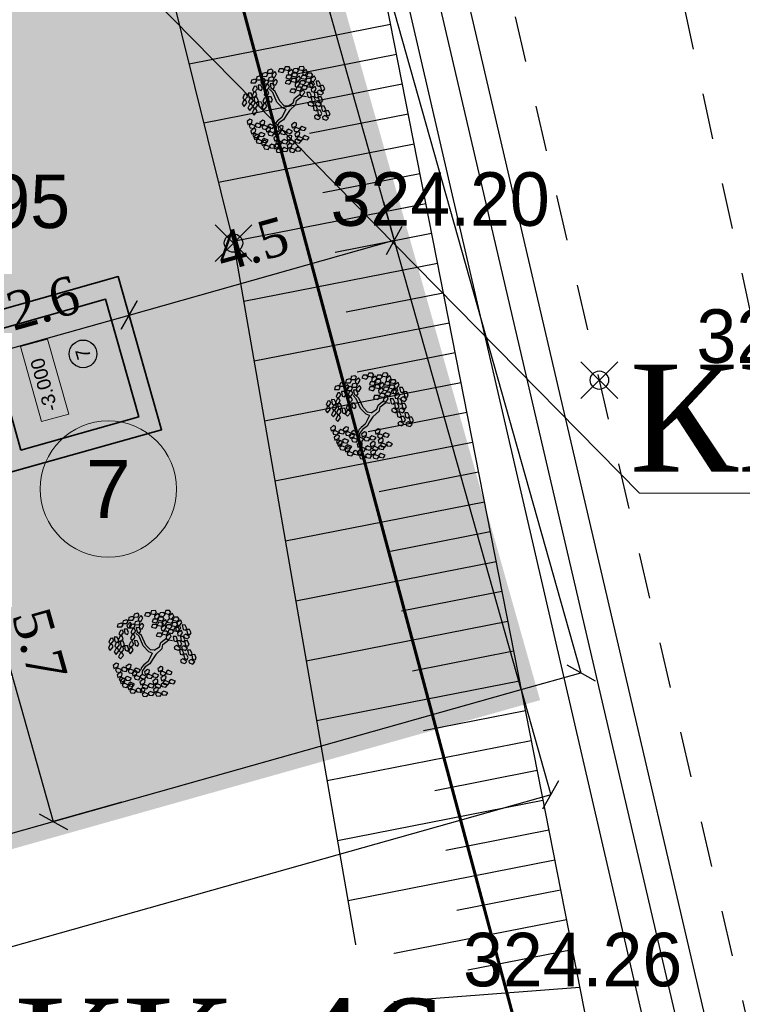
# Model space of a CAD drawing. Header units: metres. Extents: x 703769 to 722343, y 4313031 to 4317457.
# Tile 160 of 256: x 707631 to 707643, y 4314014 to 4314030. Entities that reach past the tile are written whole.
import ezdxf
from ezdxf import colors
from ezdxf.entities.mleader import LeaderData, LeaderLine
from ezdxf.enums import TextEntityAlignment as Align
from ezdxf.math import Vec2, Vec3

# ---------------------------------------------------------------- set-up
doc = ezdxf.new("R2010")
doc.units = ezdxf.units.M
doc.header["$LTSCALE"] = 0.5
doc.header["$PDMODE"] = 35
doc.header["$PDSIZE"] = 0.3
doc.linetypes.add('JIS_09_08', pattern=[10.75, 8, -0.55, 0.55, -0.55, 0.55, -0.55])
doc.linetypes.add('Д_ТРОТ_ТРУБА', pattern=[3, 1.5, -1.5])
for name, color, linetype in [('(004) Точки рельефа', 7, 'Continuous'), ('(025) Дорога', 7, 'Continuous'), ('(027) Гидрография', 7, 'Continuous'), ('(035) Откосы', 7, 'Continuous'), ('zelen', 69, 'Continuous'), ('Номер пп.', 250, 'Continuous')]:
    doc.layers.add(name, color=color, linetype=linetype)
for name, color, linetype, lineweight in [('ВК_В1', 134, 'Continuous', 40), ('Граница УЧАСТКА', 7, 'Continuous', 140), ('ПЛАНИРОВКА', 7, 'Continuous', 5), ('尺寸线层', 3, 'Continuous', 18), ('粗实线层', 7, 'Continuous', 35), ('金属管件', 2, 'Continuous', 18)]:
    doc.layers.add(name, color=color, linetype=linetype, lineweight=lineweight)
doc.layers.add('Штрих ГАЗОН', color=7, linetype='Continuous', true_color=0xc8e389)
doc.styles.add('ARIAL', font='arial.ttf', dxfattribs={"height": 1.75})
doc.styles.add('D-431', font='txt')
doc.styles.add('Interproekt', font='isocpeur.ttf', dxfattribs={"width": 0.95, "oblique": 15})
doc.styles.get("Standard").update_dxf_attribs({"font": 'times.ttf'})
doc.styles.add('Юлия', font='arial.ttf')
doc.styles.add('宋体', font='arial.ttf')
doc.linetypes.add('FENCELINE1', pattern='A,6.35,-2.54,[133,ltypeshp.shx,S=2.54,R=0,X=-2.54,Y=0],-2.54,25.4', length=36.83)
doc.dimstyles.new('300', dxfattribs={"dimtxt": 2, "dimasz": 1.5, "dimexe": 0, "dimexo": 0, "dimgap": 1, "dimtad": 1, "dimzin": 0, "dimdsep": 46, "dimtxsty": 'Standard', "dimblk": 'OBLIQUE', "dimcen": 0, "dimclrd": 1, "dimclre": 1, "dimclrt": 1, "dimadec": 1, "dimazin": 0, "dimtfac": 1, "dimtofl": 0, "dimtmove": 0, "dimatfit": 3, "dimfxl": 3, "dimtfill": 2, "dimtfillclr": 7, "dimtolj": 1, "dimtzin": 0, "dimlwd": 25, "dimlwe": -1, "dimarcsym": 0})

# ---------------------------------------------------------------- blocks, each defined once
blk = doc.blocks.new('z_98')
at = {"color": 92, "linetype": 'Continuous'}
for p, q in [((-219, 429), (-187, 456)), ((-187, 456), (-157, 442)), ((-157, 442), (-187, 401)), ((-1, 417), (16, 456)), ((16, 456), (48, 457)), ((48, 457), (42, 407)), ((56, 418), (67, 445)), ((67, 445), (92, 442)), ((92, 442), (109, 404)), ((110, 404), (126, 444)), ((126, 444), (159, 445)), ((159, 445), (152, 395)), ((-287, 359), (-237, 365)), ((-277, 327), (-287, 359)), ((-283, 404), (-250, 431)), ((-280, 380), (-283, 404)), ((-251, 376), (-280, 380)), ((-221, 417), (-251, 376)), ((-250, 431), (-221, 417)), ((-237, 365), (-219, 341)), ((-219, 341), (-235, 322)), ((-222, 354), (-189, 381)), ((-219, 329), (-222, 354)), ((-216, 405), (-219, 429)), ((-187, 401), (-216, 405)), ((-189, 381), (-160, 366)), ((-160, 366), (-189, 326)), ((-158, 378), (-125, 405)), ((-155, 354), (-158, 378)), ((-158, 321), (-126, 348)), ((-126, 350), (-155, 354)), ((-96, 391), (-126, 350)), ((-126, 348), (-96, 334)), ((-96, 334), (-126, 293)), ((-125, 405), (-96, 391)), ((-95, 346), (-62, 373)), ((-91, 321), (-95, 346)), ((-62, 373), (-33, 358)), ((-33, 358), (-62, 317)), ((14, 397), (-1, 417)), ((42, 407), (14, 397)), ((88, 379), (56, 418)), ((63, 350), (75, 377)), ((95, 311), (63, 350)), ((75, 377), (99, 374)), ((109, 404), (88, 379)), ((117, 336), (95, 311)), ((99, 374), (117, 336)), ((125, 384), (110, 404)), ((152, 395), (125, 384)), ((166, 406), (178, 433)), ((198, 367), (166, 406)), ((174, 338), (185, 365)), ((206, 299), (174, 338)), ((178, 433), (202, 430)), ((183, 389), (199, 428)), ((197, 369), (183, 389)), ((185, 365), (210, 362)), ((225, 380), (197, 369)), ((220, 391), (198, 367)), ((199, 428), (232, 430)), ((202, 430), (220, 391)), ((210, 362), (227, 323)), ((232, 430), (225, 380)), ((239, 390), (251, 418)), ((271, 351), (239, 390)), ((247, 323), (258, 350)), ((251, 418), (275, 415)), ((258, 350), (283, 347)), ((268, 325), (285, 364)), ((293, 376), (271, 351)), ((275, 415), (293, 376)), ((283, 347), (300, 308)), ((285, 364), (317, 366)), ((317, 366), (310, 316)), ((325, 326), (336, 354)), ((336, 354), (360, 351)), ((360, 351), (378, 312)), ((-436, 216), (-407, 231)), ((-417, 282), (-388, 296)), ((-416, 239), (-417, 282)), ((-394, 227), (-416, 239)), ((-407, 231), (-393, 182)), ((-374, 248), (-394, 227)), ((-388, 296), (-374, 248)), ((-343, 227), (-293, 234)), ((-334, 196), (-343, 227)), ((-340, 273), (-307, 300)), ((-336, 249), (-340, 273)), ((-307, 245), (-336, 249)), ((-307, 300), (-278, 286)), ((-278, 286), (-307, 245)), ((-293, 234), (-276, 210)), ((-235, 322), (-277, 327)), ((-276, 298), (-243, 325)), ((-273, 273), (-276, 298)), ((-243, 270), (-273, 273)), ((-243, 325), (-214, 310)), ((-214, 310), (-243, 270)), ((-225, 308), (-175, 314)), ((-216, 277), (-225, 308)), ((-189, 326), (-219, 329)), ((-174, 271), (-216, 277)), ((-184, 200), (-152, 227)), ((-175, 314), (-158, 290)), ((-158, 290), (-174, 271)), ((-162, 275), (-112, 282)), ((-152, 244), (-162, 275)), ((-155, 297), (-158, 321)), ((-126, 293), (-155, 297)), ((-110, 239), (-152, 244)), ((-152, 227), (-122, 213)), ((-121, 225), (-88, 252)), ((-117, 200), (-121, 225)), ((-112, 282), (-95, 258)), ((-95, 258), (-110, 239)), ((-62, 317), (-91, 321)), ((-88, 252), (-59, 237)), ((-59, 237), (-88, 196)), ((49, 283), (65, 323)), ((63, 263), (49, 283)), ((91, 274), (63, 263)), ((65, 323), (98, 324)), ((98, 324), (91, 274)), ((105, 285), (116, 312)), ((137, 246), (105, 285)), ((113, 217), (124, 244)), ((116, 312), (141, 309)), ((124, 244), (148, 241)), ((136, 238), (152, 277)), ((150, 218), (136, 238)), ((159, 270), (137, 246)), ((141, 309), (159, 270)), ((148, 241), (166, 202)), ((178, 228), (150, 218)), ((152, 277), (185, 278)), ((185, 278), (178, 228)), ((192, 239), (204, 266)), ((224, 200), (192, 239)), ((204, 266), (228, 263)), ((227, 323), (206, 299)), ((246, 225), (224, 200)), ((228, 263), (246, 225)), ((279, 284), (247, 323)), ((283, 305), (268, 325)), ((272, 219), (305, 220)), ((300, 308), (279, 284)), ((310, 316), (283, 305)), ((305, 220), (298, 170)), ((357, 287), (325, 326)), ((332, 258), (343, 286)), ((364, 219), (332, 258)), ((341, 203), (357, 242)), ((343, 286), (368, 283)), ((378, 312), (357, 287)), ((357, 242), (390, 243)), ((385, 244), (364, 219)), ((368, 283), (385, 244)), ((390, 243), (383, 193)), ((398, 204), (409, 231)), ((409, 231), (433, 228)), ((433, 228), (451, 189)), ((-455, 143), (-426, 157)), ((-453, 100), (-455, 143)), ((-435, 173), (-436, 216)), ((-413, 161), (-435, 173)), ((-426, 157), (-411, 109)), ((-393, 182), (-413, 161)), ((-400, 143), (-375, 187)), ((-370, 132), (-400, 143)), ((-375, 187), (-346, 186)), ((-370, 155), (-341, 170)), ((-340, 162), (-370, 132)), ((-369, 113), (-370, 155)), ((-347, 101), (-369, 113)), ((-327, 122), (-347, 101)), ((-346, 186), (-340, 162)), ((-341, 170), (-327, 122)), ((-292, 191), (-334, 196)), ((-319, 140), (-286, 166)), ((-315, 115), (-319, 140)), ((-286, 111), (-315, 115)), ((-276, 210), (-292, 191)), ((-286, 166), (-256, 152)), ((-256, 152), (-286, 111)), ((-255, 164), (-222, 191)), ((-251, 140), (-255, 164)), ((-222, 136), (-251, 140)), ((-222, 191), (-193, 177)), ((-193, 177), (-222, 136)), ((-188, 154), (-138, 161)), ((-178, 123), (-188, 154)), ((-181, 176), (-184, 200)), ((-152, 172), (-181, 176)), ((-136, 118), (-178, 123)), ((-122, 213), (-152, 172)), ((-138, 161), (-121, 137)), ((-121, 137), (-136, 118)), ((-88, 196), (-117, 200)), ((145, 178), (113, 217)), ((166, 202), (145, 178)), ((160, 102), (176, 141)), ((176, 141), (208, 142)), ((200, 171), (211, 199)), ((232, 132), (200, 171)), ((208, 142), (202, 92)), ((211, 199), (235, 195)), ((216, 103), (227, 130)), ((227, 130), (252, 127)), ((253, 157), (232, 132)), ((235, 195), (253, 157)), ((252, 127), (269, 89)), ((256, 180), (272, 219)), ((270, 160), (256, 180)), ((298, 170), (270, 160)), ((312, 181), (324, 208)), ((344, 142), (312, 181)), ((320, 113), (331, 141)), ((352, 74), (320, 113)), ((324, 208), (348, 205)), ((331, 141), (355, 137)), ((356, 183), (341, 203)), ((366, 167), (344, 142)), ((348, 205), (366, 167)), ((355, 137), (373, 99)), ((383, 193), (356, 183)), ((430, 165), (398, 204)), ((405, 136), (416, 163)), ((437, 97), (405, 136)), ((416, 163), (441, 160)), ((451, 189), (430, 165)), ((458, 121), (437, 97)), ((441, 160), (458, 121)), ((-474, 77), (-445, 92)), ((-472, 35), (-474, 77)), ((-451, 23), (-472, 35)), ((-432, 88), (-453, 100)), ((-430, 44), (-451, 23)), ((-445, 92), (-430, 44)), ((-438, 4), (-413, 48)), ((-408, -7), (-438, 4)), ((-411, 109), (-432, 88)), ((-413, 48), (-383, 47)), ((-378, 23), (-408, -7)), ((-389, 90), (-360, 104)), ((-388, 47), (-389, 90)), ((-366, 35), (-388, 47)), ((-383, 47), (-378, 23)), ((-345, 56), (-366, 35)), ((-360, 104), (-345, 56)), ((-353, 17), (-328, 61)), ((-323, 6), (-353, 17)), ((-328, 61), (-299, 60)), ((-293, 36), (-323, 6)), ((-322, 94), (-272, 100)), ((-312, 63), (-322, 94)), ((-270, 57), (-312, 63)), ((-299, 60), (-293, 36)), ((-272, 100), (-255, 76)), ((-255, 76), (-270, 57)), ((174, 82), (160, 102)), ((202, 92), (174, 82)), ((248, 64), (216, 103)), ((223, 35), (235, 62)), ((255, -4), (223, 35)), ((235, 62), (259, 59)), ((269, 89), (248, 64)), ((277, 21), (255, -4)), ((259, 59), (277, 21)), ((289, 39), (305, 78)), ((303, 19), (289, 39)), ((331, 29), (303, 19)), ((305, 78), (338, 79)), ((338, 79), (331, 29)), ((345, 40), (357, 67)), ((377, 1), (345, 40)), ((373, 99), (352, 74)), ((357, 67), (381, 64)), ((399, 26), (377, 1)), ((378, 59), (395, 98)), ((393, 39), (378, 59)), ((381, 64), (399, 26)), ((420, 49), (393, 39)), ((395, 98), (427, 99)), ((427, 99), (420, 49)), ((435, 60), (446, 87)), ((467, 21), (435, 60)), ((442, -8), (453, 19)), ((446, 87), (470, 84)), ((453, 19), (478, 16)), ((488, 46), (467, 21)), ((470, 84), (488, 46)), ((478, 16), (495, -22)), ((-457, -121), (-432, -100)), ((-453, -53), (-428, -32)), ((-442, -94), (-453, -53)), ((-419, -101), (-442, -94)), ((-432, -100), (-407, -144)), ((-428, -32), (-403, -76)), ((-403, -76), (-419, -101)), ((-361, -113), (-336, -93)), ((-336, -93), (-311, -137)), ((-307, -91), (-282, -70)), ((-296, -132), (-307, -91)), ((-282, -70), (-257, -114)), ((-199, -116), (-173, -95)), ((-173, -95), (-149, -139)), ((169, -52), (185, -13)), ((183, -72), (169, -52)), ((211, -62), (183, -72)), ((185, -13), (218, -12)), ((218, -12), (211, -62)), ((225, -51), (237, -24)), ((257, -90), (225, -51)), ((233, -119), (244, -91)), ((237, -24), (261, -27)), ((244, -91), (268, -95)), ((279, -65), (257, -90)), ((261, -27), (279, -65)), ((268, -95), (286, -133)), ((277, -57), (293, -18)), ((292, -77), (277, -57)), ((319, -67), (292, -77)), ((293, -18), (326, -17)), ((326, -17), (319, -67)), ((334, -56), (345, -29)), ((366, -95), (334, -56)), ((341, -124), (352, -97)), ((345, -29), (369, -32)), ((352, -97), (377, -100)), ((353, -28), (364, -1)), ((385, -67), (353, -28)), ((364, -1), (388, -4)), ((387, -70), (366, -95)), ((369, -32), (387, -70)), ((377, -100), (394, -138)), ((406, -42), (385, -67)), ((388, -4), (406, -42)), ((474, -47), (442, -8)), ((495, -22), (474, -47)), ((-447, -162), (-457, -121)), ((-423, -169), (-447, -162)), ((-407, -144), (-423, -169)), ((-410, -207), (-385, -186)), ((-400, -248), (-410, -207)), ((-407, -184), (-392, -136)), ((-375, -189), (-407, -184)), ((-392, -136), (-363, -131)), ((-385, -186), (-361, -230)), ((-352, -153), (-375, -189)), ((-366, -181), (-340, -161)), ((-355, -222), (-366, -181)), ((-363, -131), (-352, -153)), ((-350, -154), (-361, -113)), ((-327, -162), (-350, -154)), ((-340, -161), (-316, -205)), ((-316, -205), (-332, -230)), ((-311, -137), (-327, -162)), ((-315, -245), (-300, -197)), ((-311, -159), (-286, -138)), ((-301, -200), (-311, -159)), ((-277, -207), (-301, -200)), ((-300, -197), (-271, -192)), ((-273, -139), (-296, -132)), ((-286, -138), (-262, -182)), ((-260, -214), (-283, -249)), ((-262, -182), (-277, -207)), ((-257, -114), (-273, -139)), ((-271, -192), (-260, -214)), ((-261, -222), (-246, -174)), ((-246, -174), (-217, -169)), ((-206, -191), (-229, -227)), ((-217, -169), (-206, -191)), ((-203, -184), (-178, -163)), ((-193, -225), (-203, -184)), ((-188, -157), (-199, -116)), ((-165, -164), (-188, -157)), ((-178, -163), (-153, -207)), ((-153, -207), (-169, -232)), ((-149, -139), (-165, -164)), ((-153, -248), (-137, -199)), ((-137, -199), (-108, -194)), ((-98, -216), (-121, -252)), ((-108, -194), (-98, -216)), ((265, -158), (233, -119)), ((286, -133), (265, -158)), ((373, -163), (341, -124)), ((394, -138), (373, -163)), ((-415, -275), (-390, -254)), ((-405, -316), (-415, -275)), ((-381, -323), (-405, -316)), ((-376, -255), (-400, -248)), ((-390, -254), (-365, -298)), ((-365, -298), (-381, -323)), ((-361, -230), (-376, -255)), ((-365, -338), (-349, -290)), ((-332, -230), (-355, -222)), ((-349, -290), (-320, -285)), ((-309, -307), (-332, -343)), ((-320, -285), (-309, -307)), ((-319, -343), (-293, -322)), ((-283, -249), (-315, -245)), ((-314, -275), (-289, -254)), ((-303, -316), (-314, -275)), ((-280, -323), (-303, -316)), ((-293, -322), (-269, -366)), ((-289, -254), (-264, -298)), ((-264, -298), (-280, -323)), ((-264, -313), (-239, -292)), ((-254, -354), (-264, -313)), ((-229, -227), (-261, -222)), ((-260, -244), (-235, -224)), ((-249, -285), (-260, -244)), ((-226, -293), (-249, -285)), ((-239, -292), (-215, -336)), ((-235, -224), (-210, -268)), ((-210, -268), (-226, -293)), ((-214, -376), (-199, -328)), ((-206, -318), (-180, -297)), ((-195, -359), (-206, -318)), ((-201, -249), (-176, -229)), ((-190, -290), (-201, -249)), ((-199, -328), (-170, -323)), ((-169, -232), (-193, -225)), ((-167, -298), (-190, -290)), ((-180, -297), (-156, -341)), ((-176, -229), (-151, -273)), ((-170, -323), (-159, -345)), ((-151, -273), (-167, -298)), ((-121, -252), (-153, -248)), ((-140, -333), (-111, -328)), ((-117, -274), (-66, -270)), ((-108, -306), (-117, -274)), ((-111, -328), (-100, -350)), ((-66, -313), (-108, -306)), ((-66, -270), (-50, -294)), ((-50, -294), (-66, -313)), ((-56, -306), (-6, -301)), ((-48, -337), (-56, -306)), ((-7, -284), (0, -255)), ((31, -317), (-7, -284)), ((-6, -301), (10, -326)), ((10, -326), (-6, -344)), ((0, -255), (25, -254)), ((25, -254), (48, -289)), ((48, -289), (31, -317)), ((46, -302), (96, -297)), ((54, -333), (46, -302)), ((96, -297), (112, -322)), ((112, -322), (96, -340)), ((106, -334), (156, -329)), ((155, -311), (162, -283)), ((193, -345), (155, -311)), ((156, -329), (173, -354)), ((162, -283), (187, -282)), ((187, -282), (210, -317)), ((210, -317), (193, -345)), ((-332, -343), (-365, -338)), ((-308, -384), (-319, -343)), ((-285, -391), (-308, -384)), ((-269, -366), (-285, -391)), ((-268, -406), (-253, -358)), ((-236, -411), (-268, -406)), ((-230, -361), (-254, -354)), ((-253, -358), (-224, -353)), ((-213, -375), (-236, -411)), ((-215, -336), (-230, -361)), ((-224, -353), (-213, -375)), ((-182, -381), (-214, -376)), ((-211, -408), (-161, -403)), ((-202, -439), (-211, -408)), ((-161, -446), (-202, -439)), ((-172, -366), (-195, -359)), ((-159, -345), (-182, -381)), ((-156, -341), (-172, -366)), ((-161, -403), (-144, -428)), ((-144, -428), (-161, -446)), ((-155, -381), (-140, -333)), ((-123, -386), (-155, -381)), ((-150, -440), (-100, -435)), ((-100, -350), (-123, -386)), ((-101, -417), (-94, -388)), ((-63, -451), (-101, -417)), ((-100, -435), (-84, -460)), ((-94, -388), (-70, -388)), ((-93, -352), (-43, -348)), ((-85, -384), (-93, -352)), ((-43, -391), (-85, -384)), ((-70, -388), (-46, -423)), ((-46, -423), (-63, -451)), ((-6, -344), (-48, -337)), ((-43, -348), (-27, -372)), ((-27, -372), (-43, -391)), ((-33, -384), (18, -379)), ((-24, -416), (-33, -384)), ((18, -423), (-24, -416)), ((17, -362), (23, -333)), ((54, -395), (17, -362)), ((18, -379), (34, -404)), ((34, -404), (18, -423)), ((23, -333), (48, -332)), ((48, -332), (72, -367)), ((96, -340), (54, -333)), ((72, -367), (54, -395)), ((76, -388), (126, -383)), ((85, -419), (76, -388)), ((127, -426), (85, -419)), ((115, -365), (106, -334)), ((156, -372), (115, -365)), ((126, -383), (143, -408)), ((143, -408), (127, -426)), ((137, -420), (187, -415)), ((145, -451), (137, -420)), ((173, -354), (156, -372)), ((186, -397), (193, -368)), ((224, -430), (186, -397)), ((187, -415), (203, -439)), ((203, -439), (187, -458)), ((193, -368), (218, -367)), ((218, -367), (241, -403)), ((241, -403), (224, -430)), ((-142, -471), (-150, -440)), ((-100, -478), (-142, -471)), ((-84, -460), (-100, -478)), ((187, -458), (145, -451))]:
    blk.add_line(p, q, dxfattribs=at)
at = {"color": 33, "linetype": 'Continuous'}
for p, q in [((-221, 91), (-264, 116)), ((78, 71), (101, 126)), ((101, 126), (122, 159)), ((106, 58), (127, 118)), ((122, 159), (146, 174)), ((127, 118), (162, 161)), ((162, 161), (202, 174)), ((-221, 63), (-266, 93)), ((-104, 76), (-221, 91)), ((-106, 43), (-221, 63)), ((-42, 10), (-106, 43)), ((-26, 33), (-104, 76)), ((-26, -28), (-42, 10)), ((0, 0), (-26, 33)), ((0, 0), (78, 71)), ((24, -33), (68, 18)), ((68, 18), (106, 58)), ((-47, -98), (-87, -124)), ((-26, -28), (-47, -98)), ((24, -33), (-21, -121)), ((-87, -124), (-120, -204)), ((-61, -139), (-92, -217)), ((-92, -217), (-73, -257)), ((-21, -121), (-61, -139))]:
    blk.add_line(p, q, dxfattribs=at)
blk = doc.blocks.new('sdyjklsfgh')
at = {"layer": '尺寸线层', "color": 240, "lineweight": 30, "true_color": 0xed1f24}
blk.add_circle((1.54, 0.896), 0.226, dxfattribs=at)
at = {"layer": '粗实线层'}
for p, q in [((0.3, 0.3), (2.3, 0.3)), ((0, 0), (2.6, 0))]:
    blk.add_line(p, q, dxfattribs=at)
for points in [[(0, 2.6), (2.6, 2.6), (2.6, 0), (0, 0)], [(0.3, 2.3), (2.3, 2.3), (2.3, 0.3), (0.3, 0.3)]]:
    blk.add_lwpolyline(points, close=True, dxfattribs=at)
at = {"layer": '金属管件'}
blk.add_lwpolyline([(0.658, 1.848), (1.931, 1.848), (1.931, 1.389), (0.658, 1.389)], close=True, dxfattribs=at)
at = {"layer": '尺寸线层', "color": 240, "lineweight": 30, "true_color": 0xed1f24, "char_height": 0.225, "attachment_point": 5, "style": '宋体'}
for s, insert in [('-3.000', (1.226, 1.646)), ('7', (1.54, 0.896))]:
    blk.add_mtext(s, dxfattribs=dict(at, insert=insert))
blk = doc.blocks.new('нум1')
at = {"layer": 'Номер пп.', "ltscale": 100, "true_color": 0xffffff}
h = blk.add_hatch(color=7, dxfattribs=at)
edge = h.paths.add_edge_path()
edge.add_arc((0, 0), 3.515, 0, 360)
at = {"layer": 'Номер пп.', "color": 18, "lineweight": 15, "true_color": 0x000000}
blk.add_circle((0, 0), 3.515, dxfattribs=at)
at = {"layer": 'Номер пп.', "color": 0, "ltscale": 100, "style": 'Юлия'}
blk.add_attdef('ЦИФРА', text='', height=4, dxfattribs=at).set_placement((0, 0), align=Align.MIDDLE_CENTER)
blk = doc.blocks.new('_Oblique')
at = {"color": 0, "linetype": 'ByBlock', "lineweight": -2}
blk.add_line((-0.5, -0.5), (0.5, 0.5), dxfattribs=at)
blk = doc.blocks.new('*D463')
at = {"transparency": 16777216}
for p, q in [((707630.723, 4314022.815), (707629.914, 4314022.587)), ((707632.576, 4314017.433), (707631.457, 4314017.118))]:
    blk.add_line(p, q, dxfattribs=at)
at = {"lineweight": 25, "transparency": 16777216}
blk.add_line((707629.914, 4314022.587), (707631.457, 4314017.118), dxfattribs=at)
at = {"layer": 'Defpoints', "color": 0, "lineweight": 30, "transparency": 16777216}
for p in [(707630.723, 4314022.815), (707632.576, 4314017.433), (707631.457, 4314017.118)]:
    blk.add_point(p, dxfattribs=at)
at = {"lineweight": 25, "transparency": 16777216, "xscale": 0.375, "yscale": 0.375, "zscale": 0.375}
for p, rotation in [((707629.914, 4314022.587), 105.7600439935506), ((707631.457, 4314017.118), 285.7600439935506)]:
    blk.add_blockref('_Oblique', p, dxfattribs=dict(at, rotation=rotation))
at = {"lineweight": 30, "transparency": 16777216, "insert": (707631.232, 4314020.007), "char_height": 0.625, "attachment_point": 5, "rotation": 285.76, "bg_fill": 1, "box_fill_scale": 1.1, "bg_fill_color": 7, "bg_fill_true_color": 16777215, "bg_fill_transparency": 0}
blk.add_mtext('\\A1;5.7', dxfattribs=at)
blk = doc.blocks.new('*D464')
at = {"transparency": 16777216}
for p, q in [((707632.519, 4314026.024), (707632.697, 4314025.394)), ((707630.017, 4314025.318), (707630.195, 4314024.688))]:
    blk.add_line(p, q, dxfattribs=at)
at = {"lineweight": 25, "transparency": 16777216}
blk.add_line((707630.195, 4314024.688), (707632.697, 4314025.394), dxfattribs=at)
at = {"layer": 'Defpoints', "color": 0, "lineweight": 30, "transparency": 16777216}
for p in [(707632.519, 4314026.024), (707630.017, 4314025.318), (707632.697, 4314025.394)]:
    blk.add_point(p, dxfattribs=at)
at = {"lineweight": 25, "transparency": 16777216, "xscale": 0.375, "yscale": 0.375, "zscale": 0.375}
for p, rotation in [((707632.697, 4314025.394), 15.76004398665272), ((707630.195, 4314024.688), 195.7600439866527)]:
    blk.add_blockref('_Oblique', p, dxfattribs=dict(at, rotation=rotation))
at = {"lineweight": 30, "transparency": 16777216, "insert": (707631.291, 4314025.589), "char_height": 0.625, "attachment_point": 5, "rotation": 15.76, "bg_fill": 1, "box_fill_scale": 1.1, "bg_fill_color": 7, "bg_fill_true_color": 16777215, "bg_fill_transparency": 0}
blk.add_mtext('\\A1;2.6', dxfattribs=at)
blk = doc.blocks.new('*D465')
at = {"transparency": 16777216}
for p, q in [((707636.851, 4314027.243), (707637.028, 4314026.617)), ((707632.519, 4314026.024), (707632.697, 4314025.394))]:
    blk.add_line(p, q, dxfattribs=at)
at = {"lineweight": 25, "transparency": 16777216}
blk.add_line((707632.697, 4314025.394), (707637.028, 4314026.617), dxfattribs=at)
at = {"layer": 'Defpoints', "color": 0, "lineweight": 30, "transparency": 16777216}
for p in [(707636.851, 4314027.243), (707637.028, 4314026.617), (707632.519, 4314026.024)]:
    blk.add_point(p, dxfattribs=at)
at = {"lineweight": 25, "transparency": 16777216, "xscale": 0.375, "yscale": 0.375, "zscale": 0.375}
for p, rotation in [((707637.028, 4314026.617), 15.76004398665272), ((707632.697, 4314025.394), 195.7600439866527)]:
    blk.add_blockref('_Oblique', p, dxfattribs=dict(at, rotation=rotation))
at = {"lineweight": 30, "transparency": 16777216, "insert": (707634.708, 4314026.552), "char_height": 0.625, "attachment_point": 5, "rotation": 15.76, "bg_fill": 1, "box_fill_scale": 1.1, "bg_fill_color": 7, "bg_fill_true_color": 16777215, "bg_fill_transparency": 0}
blk.add_mtext('\\A1;4.5', dxfattribs=at)
blk = doc.blocks.new('*D474')
at = {"transparency": 16777216}
for p, q in [((707632.342, 4314043.222), (707633.317, 4314043.498)), ((707639.1, 4314019.275), (707640.076, 4314019.55))]:
    blk.add_line(p, q, dxfattribs=at)
at = {"lineweight": 25, "transparency": 16777216}
blk.add_line((707633.317, 4314043.498), (707640.076, 4314019.55), dxfattribs=at)
at = {"layer": 'Defpoints', "color": 0, "lineweight": 30, "transparency": 16777216}
for p in [(707632.342, 4314043.222), (707640.076, 4314019.55), (707639.1, 4314019.275)]:
    blk.add_point(p, dxfattribs=at)
at = {"lineweight": 25, "transparency": 16777216, "xscale": 0.375, "yscale": 0.375, "zscale": 0.375}
for p, rotation in [((707633.317, 4314043.498), 105.7599447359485), ((707640.076, 4314019.55), 285.7599447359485)]:
    blk.add_blockref('_Oblique', p, dxfattribs=dict(at, rotation=rotation))
at = {"lineweight": 30, "transparency": 16777216, "insert": (707637.244, 4314031.678), "char_height": 0.625, "attachment_point": 5, "rotation": 285.7599, "bg_fill": 1, "box_fill_scale": 1.1, "bg_fill_color": 7, "bg_fill_true_color": 16777215, "bg_fill_transparency": 0}
blk.add_mtext('\\A1;24.9', dxfattribs=at)
blk = doc.blocks.new('*D475')
at = {"transparency": 16777216}
for p, q in [((707639.1, 4314019.275), (707639.585, 4314017.557)), ((707616.964, 4314013.028), (707617.449, 4314011.31))]:
    blk.add_line(p, q, dxfattribs=at)
at = {"lineweight": 25, "transparency": 16777216}
blk.add_line((707639.585, 4314017.557), (707617.449, 4314011.31), dxfattribs=at)
at = {"layer": 'Defpoints', "color": 0, "lineweight": 30, "transparency": 16777216}
for p in [(707639.1, 4314019.275), (707616.964, 4314013.028), (707617.449, 4314011.31)]:
    blk.add_point(p, dxfattribs=at)
at = {"lineweight": 25, "transparency": 16777216, "xscale": 0.375, "yscale": 0.375, "zscale": 0.375}
for p, rotation in [((707639.585, 4314017.557), 15.76004399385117), ((707617.449, 4314011.31), 195.7600439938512)]:
    blk.add_blockref('_Oblique', p, dxfattribs=dict(at, rotation=rotation))
at = {"lineweight": 30, "transparency": 16777216, "insert": (707628.363, 4314014.981), "char_height": 0.625, "attachment_point": 5, "rotation": 15.76, "bg_fill": 1, "box_fill_scale": 1.1, "bg_fill_color": 7, "bg_fill_true_color": 16777215, "bg_fill_transparency": 0}
blk.add_mtext('\\A1;23.0', dxfattribs=at)
blk = doc.blocks.new('_Dot')
at = {"color": 0, "linetype": 'ByBlock', "lineweight": -2}
blk.add_line((-0.5, 0), (-1, 0), dxfattribs=at)
at = {"color": 0, "linetype": 'ByBlock', "const_width": 0.5}
blk.add_lwpolyline([(-0.25, 0, 1), (0.25, 0, 1)], format="xyb", close=True, dxfattribs=at)
blk = doc.blocks.new('A$C136d4e68')
at = {"lineweight": 30, "transparency": 33554610}
h = blk.add_hatch(color=1, dxfattribs=at)
h.dxf.hatch_style = 1
h.paths.add_polyline_path([(-5.842, 8.675), (-6.548, 11.177), (-4.046, 11.883), (-3.339, 9.381)])
at = {"layer": 'Штрих ГАЗОН', "lineweight": 0, "transparency": 33554610}
h = blk.add_hatch(color=64, dxfattribs=at)
h.dxf.hatch_style = 1
edge = h.paths.add_edge_path()
edge.add_line((-21.275, 23.23), (-21.411, 23.711))
edge.add_arc((-20.93, 23.847), 0.5, 105.76, 195.76, ccw=False)
edge.add_line((-21.066, 24.328), (-4.223, 29.081))
edge.add_line((-4.223, 29.081), (2.535, 5.134))
edge.add_line((2.535, 5.134), (-19.601, -1.113))
edge.add_line((-19.601, -1.113), (-29.65, 34.496))
edge.add_line((-29.65, 34.496), (-7.515, 40.743))
edge.add_line((-7.515, 40.743), (-5.038, 31.968))
edge.add_line((-5.038, 31.968), (-12.796, 29.779))
edge.add_arc((-12.931, 30.26), 0.5, 195.76, 285.76, ccw=False)
edge.add_line((-13.413, 30.125), (-13.929, 31.953))
edge.add_line((-13.929, 31.953), (-8.635, 33.447))
edge.add_line((-8.635, 33.447), (-9.613, 36.912))
edge.add_line((-9.613, 36.912), (-14.906, 35.418))
edge.add_line((-14.906, 35.418), (-15.314, 36.862))
edge.add_arc((-15.795, 36.726), 0.5, 15.76, 105.76)
edge.add_line((-15.931, 37.207), (-26.941, 34.1))
edge.add_arc((-26.805, 33.619), 0.5, 105.76, 195.76)
edge.add_line((-27.286, 33.483), (-18.73, 3.16))
edge.add_arc((-18.249, 3.296), 0.5, 195.76, 285.76)
edge.add_line((-18.113, 2.815), (-13.49, 4.121))
edge.add_line((-13.49, 4.121), (-7.141, 5.924))
edge.add_line((-7.141, 5.924), (-8.475, 10.639))
edge.add_line((-8.475, 10.639), (-14.824, 8.836))
edge.add_line((-14.824, 8.836), (-14.171, 6.527))
edge.add_line((-14.171, 6.527), (-15.902, 6.037))
edge.add_arc((-16.038, 6.518), 0.5, 195.76, 285.76, ccw=False)
edge.add_line((-16.519, 6.383), (-17.853, 11.103))
edge.add_line((-17.853, 11.103), (-8.572, 13.723))
edge.add_line((-8.572, 13.723), (-11.994, 25.849))
edge.add_line((-11.994, 25.849), (-21.275, 23.23))
h.paths.add_polyline_path([(-5.842, 8.675), (-6.548, 11.177), (-4.046, 11.883), (-3.34, 9.381)], flags=16)
at = {"color": 2, "lineweight": 30}
blk.add_line((-3.339, 9.381, -323.008), (-4.046, 11.883, -323.008), dxfattribs=at)
at = {"color": 1, "linetype": 'FENCELINE1', "lineweight": 30, "ltscale": 0.08, "elevation": -323.008}
blk.add_lwpolyline([(-5.038, 31.969), (-7.514, 40.743), (-29.65, 34.496), (-19.601, -1.113), (2.535, 5.134), (-4.223, 29.081)], dxfattribs=at)
at = {"lineweight": 30, "elevation": -323.008}
blk.add_lwpolyline([(-5.842, 8.675), (-6.548, 11.177), (-4.046, 11.883), (-3.339, 9.381)], close=True, dxfattribs=at)
at = {"layer": 'Граница УЧАСТКА', "linetype": 'JIS_09_08', "lineweight": 30, "ltscale": 1.5, "const_width": 0.5, "elevation": -646.955}
blk.add_lwpolyline([(2.535, 5.134), (-7.514, 40.743), (-29.65, 34.496), (-19.601, -1.113)], close=True, dxfattribs=at)
at = {"lineweight": 30, "rotation": 105.7600439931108}
blk.add_blockref('sdyjklsfgh', (-3.339, 9.381, -323.008), dxfattribs=at)
at = {"color": 18, "ltscale": 0.5, "true_color": 0x000000}
ref = blk.add_blockref('нум1', (-4.208, 8.412, -323.008), dxfattribs=dict(at, xscale=0.316722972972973, yscale=0.316722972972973, zscale=0.316722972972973))
ref.add_attrib('ЦИФРА', '7', dxfattribs={"layer": 'ПЛАНИРОВКА', "color": 18, "ltscale": 100, "true_color": 0x000000, "height": 0.95, "style": 'ARIAL'}).set_placement((-4.208, 8.412, -323.008), align=Align.MIDDLE_CENTER)
at = {"layer": 'zelen', "xscale": -0.001463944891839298, "yscale": 0.001463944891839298, "zscale": 0.001463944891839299, "rotation": 105.7600439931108}
for p in [(-1.306, 14.618, -323.008), (0.058, 9.611, -323.008), (-3.49, 5.73, -323.008)]:
    blk.add_blockref('z_98', p, dxfattribs=at)
at = {"color": 4, "lineweight": 30}
for base, p1, p2, angle, picture, middle in [((3.511, 5.409, -323.008), (-4.223, 29.081, -323.008), (2.535, 5.134, -323.008), 105.7599, '*D474', (0.679, 17.537, -323.008)), ((0.463, 12.476, -323.008), (-4.046, 11.883, -323.008), (0.286, 13.102, -323.008), 195.76, '*D465', (-1.857, 12.411, -323.008)), ((-5.108, 2.977, -323.008), (-5.842, 8.675, -323.008), (-3.989, 3.293, -323.008), 105.76, '*D463', (-5.333, 5.866, -323.008))]:
    dim = blk.add_linear_dim(base=base, p1=p1, p2=p2, angle=angle, dimstyle='300', override={"dimtmove": 1}, dxfattribs=at)
    dim.commit()
    dim.dimension.update_dxf_attribs({"geometry": picture, "text_midpoint": middle, "insert": (-707636.565, -4314014.141)})
for p1, p2, distance, picture, middle in [((-6.548, 11.177, -323.008), (-4.046, 11.883, -323.008), -0.654, '*D464', (-5.274, 11.448, -323.008)), ((2.535, 5.134, -323.008), (-19.601, -1.113, -323.008), 1.785, '*D475', (-8.202, 0.84, -323.008))]:
    dim = blk.add_aligned_dim(p1=p1, p2=p2, distance=distance, dimstyle='300', dxfattribs=at)
    dim.commit()
    dim.dimension.update_dxf_attribs({"geometry": picture, "text_midpoint": middle, "insert": (-707636.565, -4314014.141)})

msp = doc.modelspace()

# ---------------------------------------------------------------- linework, layer by layer
at = {"layer": '(025) Дорога', "linetype": 'Д_ТРОТ_ТРУБА', "flags": 128}
for points, elevation in [([(707616.102, 4314129.165), (707625.383, 4314096.379), (707632.154, 4314067.099), (707639.587, 4314040.453), (707646.578, 4314008.188)], 324.954), ([(707644.238, 4314007.617), (707636.829, 4314039.691), (707630.117, 4314066.742), (707623.247, 4314095.339), (707613.834, 4314128.532)], 325.112)]:
    msp.add_lwpolyline(points, dxfattribs=dict(at, elevation=elevation))
at = {"layer": '(027) Гидрография', "flags": 128}
for points, elevation in [([(707611.848, 4314129.766), (707621.838, 4314094.089), (707628.891, 4314066.923), (707636.245, 4314039.046), (707642.34, 4314012.896)], 324.934), ([(707641.334, 4314012.856), (707635.291, 4314038.986), (707627.894, 4314066.767), (707620.814, 4314093.795), (707610.976, 4314129.615)], 325.064)]:
    msp.add_lwpolyline(points, dxfattribs=dict(at, elevation=elevation))
at = {"layer": '(027) Гидрография', "color": 4, "elevation": 324.773, "flags": 128}
msp.add_lwpolyline([(707641.754, 4314013.37), (707635.773, 4314039.038), (707628.432, 4314066.87), (707621.404, 4314093.943), (707611.379, 4314129.665)], dxfattribs=at)
at = {"layer": '(035) Откосы'}
for p, q in [((707636.967, 4314030.14, 324.916), (707633.676, 4314029.494, 324.916)), ((707637.062, 4314029.653, 324.916), (707635.429, 4314029.332, 324.916)), ((707637.158, 4314029.165, 324.916), (707633.916, 4314028.528, 324.916)), ((707637.254, 4314028.677, 324.916), (707635.645, 4314028.361, 324.916)), ((707637.35, 4314028.19, 324.916), (707634.156, 4314027.563, 324.916)), ((707637.445, 4314027.702, 324.916), (707635.86, 4314027.391, 324.916)), ((707637.541, 4314027.215, 324.916), (707634.397, 4314026.597, 324.916)), ((707637.637, 4314026.727, 324.916), (707636.06, 4314026.417, 324.916)), ((707637.733, 4314026.24, 324.916), (707634.568, 4314025.618, 324.916)), ((707637.828, 4314025.752, 324.916), (707636.241, 4314025.44, 324.916)), ((707637.924, 4314025.264, 324.916), (707634.738, 4314024.639, 324.916)), ((707638.02, 4314024.777, 324.916), (707636.422, 4314024.463, 324.916)), ((707638.116, 4314024.289, 324.916), (707634.909, 4314023.66, 324.916)), ((707638.211, 4314023.802, 324.916), (707636.603, 4314023.486, 324.916)), ((707638.307, 4314023.314, 324.916), (707635.079, 4314022.68, 324.916)), ((707638.403, 4314022.827, 324.916), (707636.783, 4314022.509, 324.916)), ((707638.499, 4314022.339, 324.916), (707635.249, 4314021.701, 324.916)), ((707638.594, 4314021.851, 324.916), (707636.964, 4314021.531, 324.916)), ((707638.69, 4314021.364, 324.916), (707635.42, 4314020.722, 324.916)), ((707638.786, 4314020.876, 324.916), (707637.145, 4314020.554, 324.916)), ((707638.881, 4314020.389, 324.916), (707635.59, 4314019.742, 324.916)), ((707638.977, 4314019.901, 324.916), (707637.326, 4314019.577, 324.916)), ((707639.073, 4314019.413, 324.916), (707635.761, 4314018.763, 324.916)), ((707639.169, 4314018.926, 324.916), (707637.507, 4314018.6, 324.916)), ((707639.264, 4314018.438, 324.916), (707635.931, 4314017.784, 324.916)), ((707639.36, 4314017.951, 324.916), (707637.688, 4314017.622, 324.916)), ((707639.456, 4314017.463, 324.916), (707636.101, 4314016.805, 324.916)), ((707639.552, 4314016.976, 324.916), (707637.869, 4314016.645, 324.916)), ((707639.647, 4314016.488, 324.916), (707636.272, 4314015.825, 324.916)), ((707639.743, 4314016, 324.916), (707638.05, 4314015.668, 324.916)), ((707639.839, 4314015.513, 324.916), (707636.442, 4314014.846, 324.916)), ((707639.935, 4314015.025, 324.916), (707638.231, 4314014.691, 324.916))]:
    msp.add_line(p, q, dxfattribs=at)
at = {"layer": '(035) Откосы', "flags": 128}
for points, elevation in [([(707596.83, 4314036.742), (707626.602, 4314049.978), (707630.019, 4314051.655), (707631.496, 4314047.073), (707633.316, 4314044.167), (707636.576, 4314032.13), (707640.509, 4314012.1)], 324.916), ([(707599.083, 4314032.54), (707627.743, 4314046.79), (707630.582, 4314041.945), (707634.402, 4314026.571), (707636.565, 4314014.141)], 323.008), ([(707640.056, 4314014.406), (707636.565, 4314014.141)], 324.916), ([(707598.543, 4314002.93), (707619.926, 4314009.886), (707636.565, 4314014.141), (707636.565, 4314014.141)], 323.449)]:
    msp.add_lwpolyline(points, dxfattribs=dict(at, elevation=elevation))
at = {"color": 7, "lineweight": 60, "elevation": 324.916, "flags": 128}
msp.add_lwpolyline([(707627.549, 4314038.494), (707626.752, 4314038.28), (707627.431, 4314035.746), (707632.729, 4314037.224), (707636.616, 4314022.718), (707640.685, 4314007.531), (707643.897, 4313994.42), (707648.504, 4313975.49), (707651.889, 4313962.858)], dxfattribs=at)
at = {"color": 0, "linetype": 'ByBlock', "lineweight": -2, "transparency": 16777216}
for p in [(707634.402, 4314026.571, 324.203), (707640.377, 4314024.331, 325.038), (707636.565, 4314014.141, 324.257)]:
    msp.add_point(p, dxfattribs=at)

# ---------------------------------------------------------------- block references
at = {"color": 1, "lineweight": 40}
msp.add_blockref('A$C136d4e68', (707636.565, 4314014.141, 323.008), dxfattribs=at)

# ---------------------------------------------------------------- texts
at = {"layer": '(004) Точки рельефа', "style": 'D-431'}
for s, p in [('323.95', (707628.154, 4314026.816, 323.947)), ('324.20', (707635.988, 4314026.853, 324.203)), ('325.04', (707641.963, 4314024.614, 325.038)), ('324.26', (707638.151, 4314014.426, 324.257))]:
    msp.add_text(s, height=0.875, dxfattribs=at).set_placement(p)

# ---------------------------------------------------------------- next in the draw order: leaders
at = {"layer": 'ВК_В1', "color": 7, "lineweight": 13}
ml = msp.add_multileader_mtext('Standard', dxfattribs=at)
ml.set_content('{\\fTimes New Roman|b0|i0|c204|p18;\\Q0;\\W1;КК-\\fTimes New Roman|b0|i0|c0|p18;47}', color=7, style='Interproekt')
ml.set_leader_properties(color=256, linetype='Continuous', lineweight=13)
ml.set_arrow_properties(name='DOT')
ml.build(insert=Vec2(0, 0))
ml.multileader.update_dxf_attribs({"text_left_attachment_type": 6, "text_right_attachment_type": 6, "dogleg_length": 0, "arrow_head_size": 0.00144})
ctx = ml.context
ctx.base_point, ctx.char_height, ctx.arrow_head_size, ctx.landing_gap_size, ctx.plane_origin = Vec3(707641.032, 4314022.487, 324.916), 1.75, 0.00144, 0.0008, Vec3(708503.473, 4314071.93, 324.916)
ctx.left_attachment, ctx.right_attachment, ctx.text_align_type = 6, 6, 1
notes = []
notes.append((ctx, [(0, (1, 1, 0), (707641.032, 4314022.487, 324.916), (1, 0), 0, [(0, [(707627.221, 4314036.53, 324.916)], 0, [])])]))
ctx.mtext.insert, ctx.mtext.rotation, ctx.mtext.width, ctx.mtext.alignment, ctx.mtext.flow_direction = Vec3(707644.398, 4314024.587, 324.916), 6.283185, 3.59135, 2, 5
ctx.mtext.has_bg_fill, ctx.mtext.bg_color, ctx.mtext.bg_scale_factor, ctx.mtext.bg_transparency, ctx.mtext.use_window_bg_color = 1, -1027028792, 1.5, 0, 1
ml = msp.add_multileader_mtext('Standard', dxfattribs=at)
ml.set_content('{\\fTimes New Roman|b0|i0|c204|p18;\\Q0;\\W1;КК-\\fTimes New Roman|b0|i0|c0|p18;46}', color=7, style='Interproekt')
ml.set_leader_properties(color=256, linetype='Continuous', lineweight=13)
ml.set_arrow_properties(name='DOT')
ml.build(insert=Vec2(0, 0))
ml.multileader.update_dxf_attribs({"text_left_attachment_type": 6, "text_right_attachment_type": 6, "dogleg_length": 0, "arrow_head_size": 0.00144})
ctx = ml.context
ctx.base_point, ctx.char_height, ctx.arrow_head_size, ctx.landing_gap_size, ctx.plane_origin = Vec3(707630.976, 4314012.125), 1.75, 0.00144, 0.0008, Vec3(708502.033, 4314052.146)
ctx.left_attachment, ctx.right_attachment, ctx.text_align_type = 6, 6, 1
notes.append((ctx, [(0, (1, 1, 0), (707630.976, 4314012.125), (1, 0), 0, [(0, [(707625.781, 4314016.747)], 0, [])])]))
ctx.mtext.insert, ctx.mtext.rotation, ctx.mtext.width, ctx.mtext.alignment, ctx.mtext.flow_direction = Vec3(707634.349, 4314014.225), 6.283185, 3.59135, 2, 5
ctx.mtext.has_bg_fill, ctx.mtext.bg_color, ctx.mtext.bg_scale_factor, ctx.mtext.bg_transparency, ctx.mtext.use_window_bg_color = 1, -1027028792, 1.5, 0, 1
for ctx, leaders in notes:
    for number, flags, end, landing, length, lines in leaders:
        leader = LeaderData()
        leader.index, (leader.has_last_leader_line, leader.has_dogleg_vector, leader.attachment_direction) = number, flags
        leader.last_leader_point, leader.dogleg_vector, leader.dogleg_length = Vec3(end), Vec3(landing), length
        for number, points, colour, breaks in lines:
            line = LeaderLine()
            line.index, line.vertices, line.color, line.breaks = number, Vec3.list(points), colors.encode_raw_color(colour), breaks
            leader.lines.append(line)
        ctx.leaders.append(leader)

# ---------------------------------------------------------------- next in the draw order: leaders
ml = msp.add_multileader_mtext('Standard', dxfattribs=at)
ml.set_content('{\\fTimes New Roman|b0|i0|c204|p18;\\Q0;\\W1;Канализационно\\fTimes New Roman|b0|i0|c0|p18;-\\P\\fTimes New Roman|b0|i0|c204|p18;насосная станция\\P\\fTimes New Roman|b0|i0|c0|p18;30\\fTimes New Roman|b0|i0|c204|p18;м\\fTimes New Roman|b0|i0|c0|p18;3/\\fTimes New Roman|b0|i0|c204|p18;ч\\fTimes New Roman|b0|i0|c0|p18;. \\fTimes New Roman|b0|i0|c204|p18;№2}', color=7, style='Interproekt')
ml.set_leader_properties(color=256, linetype='Continuous', lineweight=13)
ml.set_arrow_properties(name='DOT')
ml.build(insert=Vec2(0, 0))
ml.multileader.update_dxf_attribs({"text_left_attachment_type": 6, "text_right_attachment_type": 6, "dogleg_length": 0, "arrow_head_size": 0.00144})
ctx = ml.context
ctx.base_point, ctx.char_height, ctx.arrow_head_size, ctx.landing_gap_size, ctx.plane_origin = Vec3(707644.698, 4314031.338), 1.75, 0.00144, 0.0008, Vec3(708516.134, 4314074.89)
ctx.left_attachment, ctx.right_attachment, ctx.text_align_type = 6, 6, 1
notes = []
notes.append((ctx, [(0, (1, 1, 0), (707644.698, 4314031.338), (1, 0), 0, [(0, [(707629.258, 4314038.766)], 0, [])])]))
ctx.mtext.insert, ctx.mtext.rotation, ctx.mtext.width, ctx.mtext.alignment, ctx.mtext.flow_direction = Vec3(707654.261, 4314033.438), 6.283185, 19.19937, 2, 5
ctx.mtext.has_bg_fill, ctx.mtext.bg_color, ctx.mtext.bg_scale_factor, ctx.mtext.bg_transparency, ctx.mtext.use_window_bg_color = 1, -1027028792, 1.5, 0, 1
for ctx, leaders in notes:
    for number, flags, end, landing, length, lines in leaders:
        leader = LeaderData()
        leader.index, (leader.has_last_leader_line, leader.has_dogleg_vector, leader.attachment_direction) = number, flags
        leader.last_leader_point, leader.dogleg_vector, leader.dogleg_length = Vec3(end), Vec3(landing), length
        for number, points, colour, breaks in lines:
            line = LeaderLine()
            line.index, line.vertices, line.color, line.breaks = number, Vec3.list(points), colors.encode_raw_color(colour), breaks
            leader.lines.append(line)
        ctx.leaders.append(leader)

# ---------------------------------------------------------------- next in the draw order: leaders
ml = msp.add_multileader_mtext('Standard', dxfattribs=at)
ml.set_content('{\\fTimes New Roman|b0|i0|c204|p18;\\Q0;\\W1;УП-\\fTimes New Roman|b0|i0|c0|p18;13}', color=7, style='Interproekt')
ml.set_leader_properties(color=256, linetype='Continuous', lineweight=13)
ml.set_arrow_properties(name='DOT')
ml.build(insert=Vec2(0, 0))
ml.multileader.update_dxf_attribs({"text_left_attachment_type": 6, "text_right_attachment_type": 6, "dogleg_length": 0, "arrow_head_size": 0.00144})
ctx = ml.context
ctx.base_point, ctx.char_height, ctx.arrow_head_size, ctx.landing_gap_size, ctx.plane_origin = Vec3(707602.026, 4314014.818), 1.75, 0.00144, 0.0008, Vec3(708511.089, 4314063.607)
ctx.left_attachment, ctx.right_attachment, ctx.text_align_type = 6, 6, 1
notes = []
notes.append((ctx, [(1, (1, 1, 0), (707608.92, 4314014.818), (-1, 0), 0, [(0, [(707632.729, 4314037.224)], 0, [])])]))
ctx.mtext.insert, ctx.mtext.rotation, ctx.mtext.width, ctx.mtext.alignment, ctx.mtext.flow_direction = Vec3(707605.473, 4314016.918), 6.283185, 3.59135, 2, 5
ctx.mtext.has_bg_fill, ctx.mtext.bg_color, ctx.mtext.bg_scale_factor, ctx.mtext.bg_transparency, ctx.mtext.use_window_bg_color = 1, -1027028792, 1.5, 0, 1
for ctx, leaders in notes:
    for number, flags, end, landing, length, lines in leaders:
        leader = LeaderData()
        leader.index, (leader.has_last_leader_line, leader.has_dogleg_vector, leader.attachment_direction) = number, flags
        leader.last_leader_point, leader.dogleg_vector, leader.dogleg_length = Vec3(end), Vec3(landing), length
        for number, points, colour, breaks in lines:
            line = LeaderLine()
            line.index, line.vertices, line.color, line.breaks = number, Vec3.list(points), colors.encode_raw_color(colour), breaks
            leader.lines.append(line)
        ctx.leaders.append(leader)

doc.saveas('drawing.dxf')
